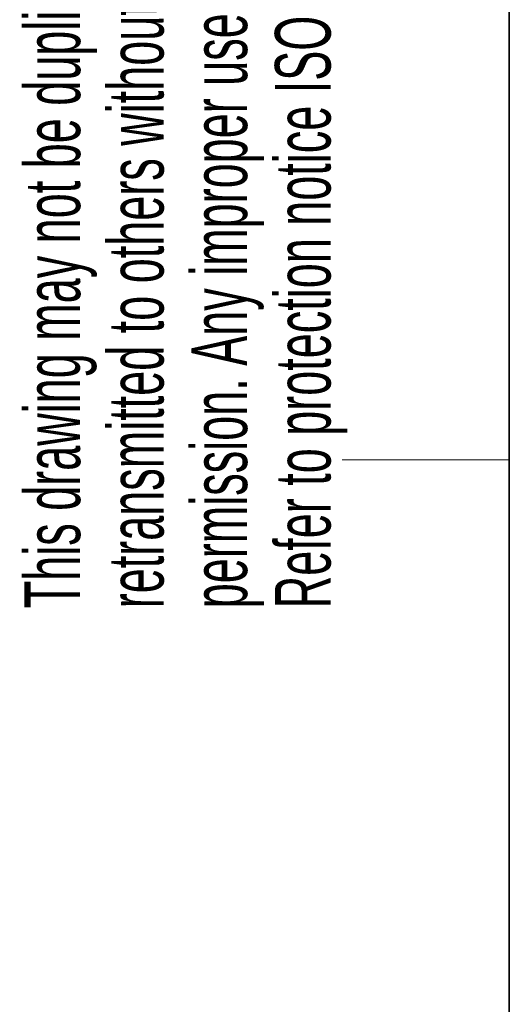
# Paper-space layout 'Blatt3' of a CAD drawing. Header units: millimetres. Extents: x 5 to 418, y 2 to 292.
# Tile 49 of 95: x 8 to 26, y 218 to 253. Entities that reach past the tile are written whole.
import ezdxf

# ---------------------------------------------------------------- set-up
doc = ezdxf.new("R2010")
doc.units = ezdxf.units.MM
doc.layers.add('SLD-0', color=7, linetype='Continuous')
doc.styles.add('SLDTEXTSTYLE0', font='TXT', dxfattribs={"width": 0.605})

psp = doc.layouts.new('Blatt3')

# ---------------------------------------------------------------- linework, layer by layer
at = {"layer": 'SLD-0', "lineweight": 35}
psp.add_line((26, 282.5), (26, 12), dxfattribs=at)
at = {"layer": 'SLD-0', "lineweight": 18}
psp.add_line((20, 237.25), (26, 237.25), dxfattribs=at)

# ---------------------------------------------------------------- texts
at = {"layer": 'SLD-0', "char_height": 2, "attachment_point": 1, "rotation": 90, "style": 'SLDTEXTSTYLE0'}
for s, insert in [('permission. Any improper use is forbidden.', (14.5783, 231.9088)), ('retransmitted to others without our prior', (11.5783, 231.9088)), ('This drawing may not be duplicated nor', (8.5783, 231.9088)), ('Refer to protection notice ISO 16016', (17.5783, 231.9088))]:
    psp.add_mtext(s, dxfattribs=dict(at, insert=insert))

doc.saveas('drawing.dxf')
